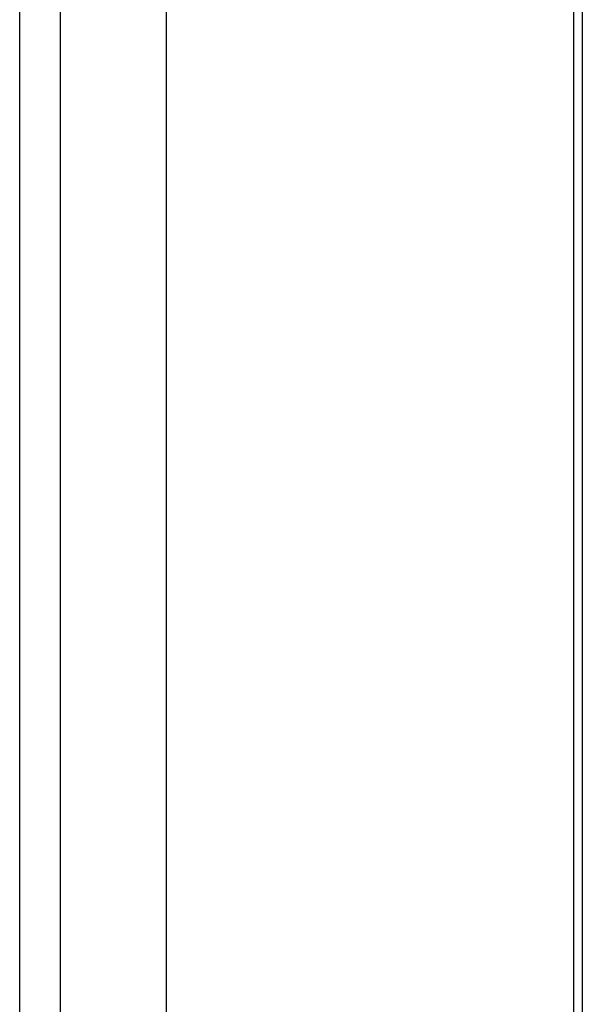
# Model space of a CAD drawing. Header units: inches. Extents: x 0 to 186, y -11 to 121.
# Tile 16 of 21: x 161.43 to 163.12, y 69.77 to 72.73. Entities that reach past the tile are written whole.
import ezdxf

# ---------------------------------------------------------------- set-up
doc = ezdxf.new("R2010")
doc.units = ezdxf.units.IN
doc.header["$LTSCALE"] = 11.141211
doc.header["$MEASUREMENT"] = 0
doc.layers.add('Visible Edges(ANSI)', color=7, linetype='Continuous', lineweight=25)
doc.layers.add('Visible Tangent Edges(ANSI)', color=7, linetype='Continuous', lineweight=25)

msp = doc.modelspace()

# ---------------------------------------------------------------- linework, layer by layer
at = {"layer": 'Visible Edges(ANSI)'}
for p, q in [((163.1187, 88.0476), (163.1187, 49.7941)), ((161.8733, 69.604), (161.8733, 84.7568))]:
    msp.add_line(p, q, dxfattribs=at)
at = {"layer": 'Visible Tangent Edges(ANSI)'}
for p, q in [((163.0935, 49.7591), (163.0935, 88.0331)), ((161.4331, 49.0726), (161.4331, 86.9863)), ((161.5547, 86.9863), (161.5547, 49.0726))]:
    msp.add_line(p, q, dxfattribs=at)

doc.saveas('drawing.dxf')
